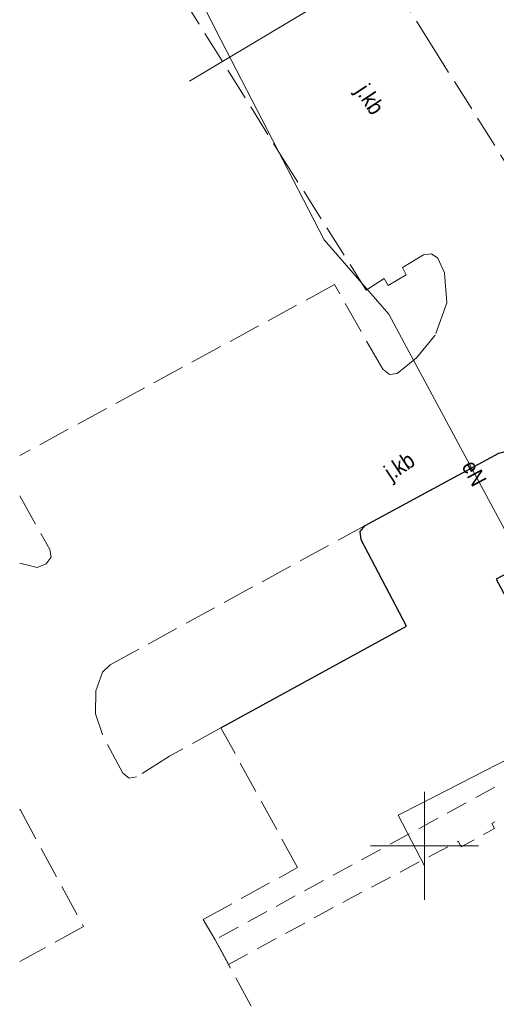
# Model space of a CAD drawing. Header units: metres. Extents: x 5490589 to 5490956, y 5935138 to 5935420.
# Tile 4 of 37: x 5490681 to 5490703, y 5935243 to 5935288. Entities that reach past the tile are written whole.
import ezdxf
from ezdxf.enums import TextEntityAlignment as Align

# ---------------------------------------------------------------- set-up
doc = ezdxf.new("R2010")
doc.units = ezdxf.units.M
doc.header["$MEASUREMENT"] = 0
doc.linetypes.add('1.0_0.5', pattern=[1.5, 1, -0.5])
doc.linetypes.add('1.5_0.5', pattern=[2, 1.5, -0.5])
doc.layers.get('0').update_dxf_attribs({"color": 2, "linetype": 'CONTINUOUS', "lineweight": 5})
for name, color, linetype in [('chodnik', 7, 'CONTINUOUS'), ('jezdnia', 7, 'CONTINUOUS'), ('jezdnia-Atr17', 7, 'CONTINUOUS'), ('krawężnik', 7, 'CONTINUOUS'), ('przewód elektroenergetyczny podziemny', 7, 'CONTINUOUS'), ('przewód elektroenergetyczny podziemny-Atr1', 7, 'CONTINUOUS'), ('przewód wodociągowy', 7, 'CONTINUOUS')]:
    doc.layers.add(name, color=color, linetype=linetype)
doc.styles.get("Standard").update_dxf_attribs({"font": 'Working1250', "width": 0.75})

msp = doc.modelspace()

# ---------------------------------------------------------------- linework, layer by layer
at = {"color": 0}
for p, q in [((5490700, 5935250), (5490700, 5935252.5)), ((5490700, 5935250), (5490700, 5935252.5)), ((5490697.5, 5935250), (5490702.5, 5935250)), ((5490697.5, 5935250), (5490702.5, 5935250)), ((5490697.5, 5935250), (5490702.5, 5935250)), ((5490697.5, 5935250), (5490702.5, 5935250)), ((5490700, 5935247.5), (5490700, 5935250)), ((5490700, 5935247.5), (5490700, 5935250))]:
    msp.add_line(p, q, dxfattribs=at)
at = {"layer": 'chodnik', "color": 7, "linetype": '1.0_0.5', "lineweight": 18, "flags": 128}
msp.add_lwpolyline([(5490690.95, 5935244.52), (5490696.44, 5935247.5), (5490701.56, 5935250.21), (5490701.7, 5935249.96), (5490703.23, 5935250.8), (5490703.11, 5935251.03), (5490721.06, 5935260.84), (5490721.19, 5935260.6), (5490722.62, 5935261.38), (5490722.5, 5935261.62), (5490736.63, 5935269.2), (5490735.83, 5935270.39), (5490734.89, 5935269.89), (5490722.85, 5935263.47), (5490711.65, 5935257.33), (5490708.69, 5935255.66), (5490695.81, 5935248.66), (5490690.33, 5935245.66)], close=True, dxfattribs=at)
at = {"layer": 'jezdnia', "color": 7, "linetype": '1.5_0.5', "lineweight": 18}
for points in [[(5490711.5, 5935288.18), (5490720.3, 5935274.2), (5490722.41, 5935270.77), (5490722.41, 5935270.24), (5490722.18, 5935269.59), (5490721.61, 5935269), (5490719.89, 5935268.1), (5490719.5, 5935268.58), (5490718.62, 5935268.08), (5490718.8, 5935267.46), (5490715.29, 5935265.6), (5490714.6, 5935265.35), (5490714.04, 5935265.5), (5490711.79, 5935268.81), (5490700.43, 5935286.81), (5490691.83, 5935300.53)], [(5490688.8, 5935289.22), (5490693.35, 5935281.92), (5490696.77, 5935276.53), (5490697.31, 5935275.66), (5490698.14, 5935276.21), (5490698.33, 5935275.88), (5490699.16, 5935276.38), (5490698.98, 5935276.71), (5490699.96, 5935277.3), (5490700.33, 5935277.35), (5490700.62, 5935277.14), (5490700.92, 5935276.46), (5490701.03, 5935275.08), (5490700.49, 5935273.58), (5490699.63, 5935272.54), (5490698.74, 5935271.82), (5490698.38, 5935271.77), (5490698.07, 5935272.01), (5490695.85, 5935275.92), (5490681.299, 5935268.024)], [(5490694.85, 5935237.31), (5490690.95, 5935244.52), (5490690.33, 5935245.66), (5490689.78, 5935246.6), (5490694.14, 5935249), (5490690.59, 5935255.45), (5490688.22, 5935254.14), (5490686.7, 5935253.18), (5490686.36, 5935253.12), (5490686.07, 5935253.36), (5490685.12, 5935255.14), (5490684.8, 5935256.1), (5490684.81, 5935257.16), (5490685.13, 5935258.02), (5490685.48, 5935258.36), (5490697.26, 5935264.8), (5490703.43, 5935268.14)], [(5490681.299, 5935266.167), (5490682.69, 5935263.69), (5490682.75, 5935263.33), (5490682.52, 5935263.03), (5490682.11, 5935262.85), (5490681.3, 5935263.06), (5490681.299, 5935263.06)], [(5490681.299, 5935251.696), (5490681.33, 5935251.64), (5490684.25, 5935246.27), (5490681.299, 5935244.658)]]:
    msp.add_lwpolyline(points, dxfattribs=at)
at = {"layer": 'krawężnik', "color": 7, "linetype": 'Continuous', "lineweight": 25, "flags": 128}
msp.add_lwpolyline([(5490690.59, 5935255.45), (5490699.17, 5935260.15), (5490697.08, 5935264.13), (5490697.03, 5935264.51), (5490697.26, 5935264.8), (5490703.43, 5935268.14), (5490704.14, 5935268.32), (5490704.98, 5935268.2), (5490705.82, 5935267.73), (5490706.55, 5935266.89), (5490707.52, 5935265.04), (5490707.55, 5935264.68), (5490707.29, 5935264.4), (5490703.32, 5935262.32), (5490706.71, 5935256.01), (5490711.13, 5935258.32), (5490711.65, 5935257.33), (5490722.85, 5935263.47), (5490734.89, 5935269.89), (5490735.83, 5935270.39)], dxfattribs=at)
at = {"layer": 'przewód elektroenergetyczny podziemny', "color": 1, "linetype": 'Continuous', "lineweight": 18, "flags": 128}
msp.add_lwpolyline([(5490685.57, 5935292.67), (5490686.75, 5935292.95), (5490689.23, 5935289.91), (5490690.59, 5935287.22), (5490695.37, 5935277.99), (5490698.35, 5935274.55), (5490699.06, 5935273.23), (5490702.85, 5935266.19), (5490704.14, 5935263.8), (5490704.85, 5935263.97), (5490711.66, 5935265.57), (5490712.38, 5935265.74), (5490719.57, 5935269.79), (5490727.18, 5935274.22), (5490727.88, 5935274.26), (5490728.24, 5935273.48), (5490728.48, 5935273.06)], dxfattribs=at)
at = {"layer": 'przewód wodociągowy', "color": 5, "linetype": 'Continuous', "lineweight": 18, "flags": 128}
for points in [[(5490715.42, 5935301.01), (5490689.14, 5935285.31)], [(5490700.01, 5935249.04), (5490698.79, 5935251.42), (5490699.81, 5935251.94), (5490712.9, 5935258.65), (5490734.32, 5935270.93)]]:
    msp.add_lwpolyline(points, dxfattribs=at)

# ---------------------------------------------------------------- texts
at = {"layer": 'jezdnia-Atr17', "color": 7, "width": 0.9}
for rotation, p in [(303.5, (5490697.49, 5935284.48)), (33.7, (5490698.84, 5935267.54))]:
    msp.add_text('j.kb', height=0.75, rotation=rotation, dxfattribs=at).set_placement(p, align=Align.MIDDLE_CENTER)
at = {"layer": 'przewód elektroenergetyczny podziemny-Atr1', "color": 1, "width": 0.9}
msp.add_text('eN', height=0.75, rotation=298.3, dxfattribs=at).set_placement((5490702.3, 5935267.21), align=Align.MIDDLE_CENTER)

doc.saveas('drawing.dxf')
